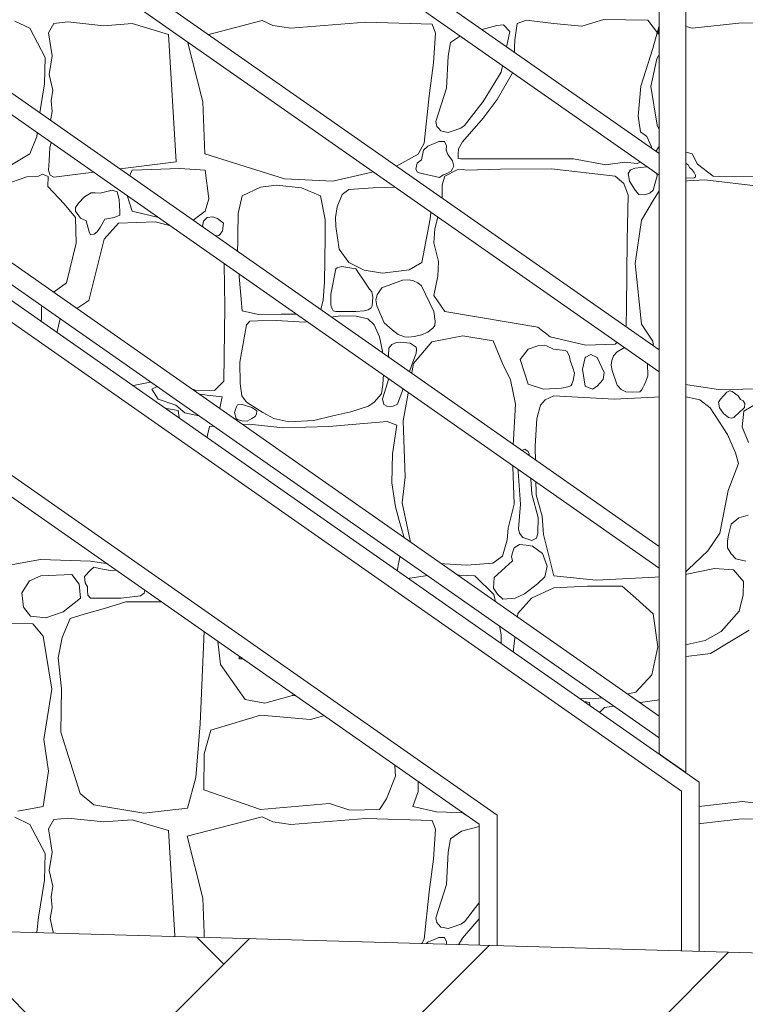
# Model space of a CAD drawing. Header units: millimetres. Extents: x 67877 to 166263, y -957 to 33454.
# Tile 13 of 98: x 74682 to 75494, y 1530 to 2632. Entities that reach past the tile are written whole.
import ezdxf

# ---------------------------------------------------------------- set-up
doc = ezdxf.new("R2010")
doc.units = ezdxf.units.MM
doc.linetypes.add('Wipeout_Contour', pattern=[1000, 0, -1000])
for name, color, linetype, lineweight in [('0_Nr_pióra__102', 9, 'Continuous', 5), ('0_Nr_pióra__11', 7, 'Continuous', 13), ('0_Nr_pióra__2', 8, 'Continuous', 5), ('0_Nr_pióra__93', 7, 'Continuous', 13), ('_elementy3d_Nr_pióra__102', 9, 'Continuous', 5), ('_elementy3d_Nr_pióra__2', 8, 'Continuous', 5)]:
    doc.layers.add(name, color=color, linetype=linetype, lineweight=lineweight)
doc.layers.add('_elementy3d', color=7, linetype='Continuous')

# ---------------------------------------------------------------- blocks, each defined once
blk = doc.blocks.new('*X24', base_point=(739731.4, 4226.7))
at = {"layer": '_elementy3d_Nr_pióra__102', "linetype": 'Continuous'}
for p, q in [((763511.3, -231.1), (763500.9, -235)), ((763541.5, -235), (763511.3, -231.1)), ((763597.9, -230.3), (763573.2, -238)), ((763647, -231.1), (763597.9, -230.3)), ((763659.1, -246.7), (763647, -231.1)), ((762955.3, -240.2), (762938.7, -232.3)), ((762972.4, -272.9), (762955.3, -240.2)), ((762982.3, -234.8), (762976.3, -245.3)), ((762997.9, -233.2), (762982.3, -234.8)), ((763038.3, -237.5), (762997.9, -233.2)), ((763070, -235), (763038.3, -237.5)), ((763110.5, -247.2), (763070, -235)), ((763131.4, -253.4), (763215.3, -231.6)), ((763215.3, -231.6), (763227.4, -237.3)), ((763227.4, -237.3), (763247.4, -240.2)), ((763247.4, -240.2), (763331.4, -233.5)), ((763331.4, -233.5), (763405.5, -235.8)), ((763405.5, -235.8), (763409.4, -245.7)), ((763478.1, -237.3), (763438.4, -248)), ((763485.5, -236.3), (763478.1, -237.3)), ((763492.5, -243.7), (763485.5, -236.3)), ((763500.9, -235), (763498.1, -253.1)), ((763573.2, -238), (763541.5, -235)), ((763652.7, -262.8), (763659.4, -238.7)), ((763659.4, -238.7), (763659.1, -246.7)), ((763683.4, -236.5), (763669, -252.9)), ((763696.8, -240.2), (763683.4, -236.5)), ((763749, -234.5), (763696.8, -240.2)), ((763838.7, -232.3), (763749, -234.5)), ((762976.3, -245.3), (762980.3, -271.3)), ((763119.1, -389.8), (763110.5, -247.2)), ((763149, -322.8), (763131.4, -253.4)), ((763409.4, -245.7), (763407.2, -279.1)), ((763438.4, -248), (763426.1, -256.3)), ((763482.8, -289.3), (763492.5, -243.7)), ((763498.1, -253.1), (763496.6, -288.3)), ((763669, -252.9), (763657.1, -274.4)), ((763426.1, -256.3), (763423.6, -271.4)), ((763639.1, -304.9), (763652.7, -262.8)), ((762971.6, -302.6), (762972.4, -272.9)), ((762980.3, -271.3), (762977, -291.9)), ((763423.6, -271.4), (763421.6, -307.4)), ((763657.1, -274.4), (763650.5, -305.4)), ((763407.2, -279.1), (763402.2, -315.8)), ((762977, -291.9), (762981, -309.4)), ((763462.7, -322.2), (763482.8, -289.3)), ((763496.6, -288.3), (763478.6, -320)), ((762965.2, -344), (762971.6, -302.6)), ((763421.6, -307.4), (763409.6, -344.8)), ((763636.1, -338.8), (763639.1, -304.9)), ((763650.5, -305.4), (763657.4, -348.7)), ((762981, -309.4), (762979.1, -321.5)), ((763402.2, -315.8), (763396.6, -368.8)), ((762979.1, -321.5), (762980.2, -333.4)), ((763151.3, -380.9), (763149, -322.8)), ((763441.7, -349.2), (763462.7, -322.2)), ((763478.6, -320), (763462.7, -340.8)), ((762980.2, -333.4), (762978, -345.8)), ((763462.7, -340.8), (763439.7, -367.5)), ((763638.8, -356.1), (763636.1, -338.8)), ((762963.2, -361.3), (762965.2, -344)), ((762978, -345.8), (762981.3, -361)), ((763409.6, -344.8), (763410.9, -350.1)), ((763410.9, -350.1), (763412.9, -352.2)), ((763412.9, -352.2), (763415.2, -355.2)), ((763428, -355.4), (763437.8, -352)), ((763437.8, -352), (763441.7, -349.2)), ((763657.4, -348.7), (763665.8, -366.1)), ((762955.3, -380.7), (762963.2, -361.3)), ((762981.3, -361), (762977.9, -373.4)), ((763415.2, -355.2), (763418, -355.7)), ((763418, -355.7), (763423.5, -356.8)), ((763423.5, -356.8), (763428, -355.4)), ((763645.8, -361.6), (763638.8, -356.1)), ((763651, -373), (763645.8, -361.6)), ((762977.9, -373.4), (762976.8, -388.5)), ((763396.6, -368.8), (763389.9, -381.2)), ((763400.7, -372.3), (763396, -376.7)), ((763407.8, -369.2), (763400.7, -372.3)), ((763413, -366.9), (763407.8, -369.2)), ((763419.6, -367), (763413, -366.9)), ((763421.7, -371.9), (763419.6, -367)), ((763421.4, -376.7), (763421.7, -371.9)), ((763439.7, -367.5), (763435.2, -375.1)), ((763647, -386.6), (763651, -373)), ((763659, -373.5), (763656.7, -377.2)), ((763665, -371.4), (763659, -373.5)), ((763670.2, -373), (763665, -371.4)), ((763665.8, -366.1), (763681.9, -376.7)), ((763684.8, -388.3), (763670.2, -373)), ((762927.5, -397.8), (762955.3, -380.7)), ((763240.3, -408.9), (763151.3, -380.9)), ((763389.9, -381.2), (763364.3, -395.3)), ((763396, -376.7), (763393.6, -387.5)), ((763423.1, -381.6), (763421.4, -376.7)), ((763428.3, -388.6), (763423.1, -381.6)), ((763434.7, -381.4), (763434.6, -386.2)), ((763435.2, -375.1), (763434.7, -381.4)), ((763656.7, -377.2), (763653.6, -389.6)), ((763681.9, -376.7), (763696.8, -380.7)), ((763696.8, -380.7), (763702.5, -392.3)), ((762976.8, -388.5), (762976.3, -399.2)), ((762982.3, -406.9), (763119.1, -389.8)), ((763364.3, -395.3), (763294.5, -411.5)), ((763388.9, -391.4), (763387.4, -398)), ((763393.6, -387.5), (763388.9, -391.4)), ((763429.8, -394.8), (763428.3, -388.6)), ((763428.6, -397.7), (763429.8, -394.8)), ((763434.6, -386.2), (763437.2, -386.6)), ((763437.2, -386.6), (763564, -386.4)), ((763564, -386.4), (763599.9, -393.3)), ((763599.9, -393.3), (763621.2, -390.3)), ((763621.2, -390.3), (763635.3, -391.8)), ((763632.9, -396.8), (763627.7, -398.8)), ((763645.5, -395.5), (763632.9, -396.8)), ((763635.3, -391.8), (763647, -386.6)), ((763652.9, -396.8), (763645.5, -395.5)), ((763656.5, -400.1), (763652.9, -396.8)), ((763653.6, -389.6), (763653.8, -392.6)), ((763653.8, -392.6), (763655.7, -394.3)), ((763655.7, -394.3), (763661.8, -398)), ((763687.9, -390.6), (763684.8, -388.3)), ((763692.2, -393.3), (763687.9, -390.6)), ((763693.7, -396.1), (763692.2, -393.3)), ((763696.8, -398.7), (763693.7, -396.1)), ((763702.5, -392.3), (763720.1, -405.9)), ((762952.1, -406.7), (762926.1, -415.6)), ((762965.1, -405.8), (762952.1, -406.7)), ((762969.6, -403.5), (762965.1, -405.8)), ((762975.9, -406.2), (762969.6, -403.5)), ((762975.6, -417.3), (762975.9, -406.2)), ((762976.3, -399.2), (762978, -404.8)), ((762978, -404.8), (762982.3, -406.9)), ((763070, -399.2), (763061.4, -418.2)), ((763123.3, -397.2), (763070, -399.2)), ((763151.7, -399.2), (763123.3, -397.2)), ((763155.7, -431.4), (763151.7, -399.2)), ((763387.4, -398), (763389.4, -401.2)), ((763389.4, -401.2), (763390.7, -401.6)), ((763390.7, -401.6), (763393.4, -402.9)), ((763393.4, -402.9), (763396, -403.2)), ((763396, -403.2), (763413.8, -407.2)), ((763413.8, -407.2), (763417.8, -404.3)), ((763419.9, -405.7), (763417, -415.6)), ((763417.8, -404.3), (763421.4, -403.2)), ((763433.5, -398.8), (763419.9, -405.7)), ((763421.4, -403.2), (763426.9, -400.2)), ((763426.9, -400.2), (763428.6, -397.7)), ((763440.4, -398.4), (763433.5, -398.8)), ((763443.6, -399), (763440.4, -398.4)), ((763482, -398), (763443.6, -399)), ((763539.3, -397.8), (763482, -398)), ((763610.6, -405.7), (763539.3, -397.8)), ((763620.1, -414.1), (763610.6, -405.7)), ((763627.7, -398.8), (763625, -402.8)), ((763625, -402.8), (763626.7, -411.3)), ((763652.9, -421.5), (763657.5, -405.6)), ((763657.5, -405.6), (763656.5, -400.1)), ((763661.8, -398), (763665.7, -406)), ((763665.7, -406), (763671.2, -407.2)), ((763671.2, -407.2), (763674.6, -408.5)), ((763679.5, -408.2), (763698.9, -407.7)), ((763699, -401.9), (763696.8, -398.7)), ((763698.9, -407.7), (763700.3, -406.5)), ((763700.3, -404.6), (763699, -401.9)), ((763700.3, -406.5), (763700.3, -404.6)), ((763720.1, -405.9), (763772.1, -406.4)), ((762993.9, -436.9), (762975.6, -417.3)), ((763061.4, -418.2), (763070, -445.2)), ((763213.4, -418.2), (763193, -427.7)), ((763231.6, -416.1), (763213.4, -418.2)), ((763259.4, -418.8), (763231.6, -416.1)), ((763294.5, -411.5), (763240.3, -408.9)), ((763280.8, -427.7), (763259.4, -418.8)), ((763339.5, -418.8), (763312.5, -420.6)), ((763364.7, -418), (763339.5, -418.8)), ((763394, -420.6), (763364.7, -418)), ((763417, -415.6), (763416.7, -432.8)), ((763625.2, -427.1), (763620.1, -414.1)), ((763626.7, -411.3), (763632.9, -421.5)), ((763665.8, -412.6), (763652.9, -433.2)), ((763710.9, -410.1), (763665.8, -412.6)), ((763674.6, -408.5), (763679.5, -408.2)), ((763773.8, -417.3), (763710.9, -410.1)), ((763016.5, -429.1), (763009.8, -435.9)), ((763023.8, -424.6), (763016.5, -429.1)), ((763028.4, -424.5), (763023.8, -424.6)), ((763034.1, -425), (763028.4, -424.5)), ((763047.5, -421.5), (763034.1, -425)), ((763053.1, -423.4), (763047.5, -421.5)), ((763055.3, -431.8), (763053.1, -423.4)), ((763193, -427.7), (763188.7, -447.8)), ((763286, -454.5), (763280.8, -427.7)), ((763305.1, -426.5), (763299.5, -440.1)), ((763312.5, -420.6), (763305.1, -426.5)), ((763402.7, -423.8), (763394, -420.6)), ((763405.8, -433.1), (763402.7, -423.8)), ((763623.9, -477.6), (763625.2, -427.1)), ((763632.9, -421.5), (763636.9, -426.2)), ((763636.9, -426.2), (763643.4, -426.8)), ((763643.4, -426.8), (763649.4, -424.9)), ((763649.4, -424.9), (763652.9, -421.5)), ((763006.3, -452), (762993.9, -436.9)), ((763009.8, -435.9), (763006.3, -441)), ((763056.2, -445.4), (763055.3, -431.8)), ((763151.7, -445.2), (763155.7, -431.4)), ((763299.5, -440.1), (763297.4, -452.1)), ((763403.4, -453.6), (763405.8, -433.1)), ((763416.7, -432.8), (763408.5, -464.9)), ((763652.9, -433.2), (763640.1, -455)), ((763006.3, -441), (763006.3, -445.2)), ((763006.3, -445.2), (763012.2, -452.8)), ((763007.3, -481), (763006.3, -452)), ((763049.7, -452.1), (763055.9, -449.5)), ((763055.9, -449.5), (763056.2, -445.4)), ((763070, -445.2), (763131.9, -459.9)), ((763131.9, -459.9), (763151.7, -445.2)), ((763154, -452.1), (763160, -451.4)), ((763160, -451.4), (763165.5, -453.3)), ((763188.7, -447.8), (763187.8, -496.4)), ((763012.2, -452.8), (763018.2, -455.8)), ((763018.2, -455.8), (763021.9, -468.1)), ((763034.1, -463.2), (763039.1, -453.9)), ((763054.4, -458.4), (763038.5, -476.3)), ((763039.1, -453.9), (763049.7, -452.1)), ((763095.5, -457), (763054.4, -458.4)), ((763135.1, -467.1), (763095.5, -457)), ((763148.6, -462), (763149.6, -456.1)), ((763151.7, -465.7), (763148.6, -462)), ((763149.6, -456.1), (763154, -452.1)), ((763165.5, -453.3), (763172.2, -458.4)), ((763172.2, -458.4), (763171, -467)), ((763285.8, -474.3), (763286, -454.5)), ((763297.4, -452.1), (763297.7, -462.3)), ((763297.7, -462.3), (763301.7, -487.5)), ((763394, -502.6), (763403.4, -453.6)), ((763640.1, -455), (763632.9, -503.8)), ((763021.9, -468.1), (763023.3, -471.4)), ((763023.3, -471.4), (763027.2, -470.9)), ((763027.2, -470.9), (763030.6, -468.2)), ((763030.6, -468.2), (763034.1, -463.2)), ((763161.9, -476.3), (763135.1, -467.1)), ((763157.2, -470.4), (763151.7, -465.7)), ((763163.9, -472.8), (763157.2, -470.4)), ((763166.9, -472.4), (763163.9, -472.8)), ((763168.5, -470.7), (763166.9, -472.4)), ((763171, -467), (763168.5, -470.7)), ((763408.5, -464.9), (763407.5, -480.5)), ((762996.2, -525.3), (763007.3, -481)), ((763038.5, -476.3), (763021.2, -545.1)), ((763169.9, -478.5), (763161.9, -476.3)), ((763172.4, -481.5), (763169.9, -478.5)), ((763172.5, -483.9), (763172.4, -481.5)), ((763172.8, -504.3), (763172.5, -483.9)), ((763285.1, -524.5), (763285.8, -474.3)), ((763407.5, -480.5), (763412.9, -501.5)), ((763623.1, -552.9), (763623.9, -477.6)), ((763301.7, -487.5), (763312.5, -502.6)), ((763173.7, -552.1), (763172.8, -504.3)), ((763187.8, -496.4), (763193, -556.6)), ((763304.7, -507), (763299.5, -508.5)), ((763320.3, -509.7), (763304.7, -507)), ((763312.5, -502.6), (763329.4, -511.2)), ((763379.9, -510.8), (763394, -502.6)), ((763412.9, -501.5), (763412.1, -517.9)), ((763632.9, -503.8), (763639.8, -571.4)), ((763297.7, -509.7), (763292.3, -538.1)), ((763299.5, -508.5), (763297.7, -509.7)), ((763330.9, -525.8), (763320.3, -509.7)), ((763329.4, -511.2), (763349.9, -514.4)), ((763349.9, -514.4), (763379.9, -510.8)), ((763412.1, -517.9), (763407.7, -539.4)), ((762968.7, -545.6), (762996.2, -525.3)), ((763283.6, -544.5), (763285.1, -524.5)), ((763335.5, -532.2), (763330.9, -525.8)), ((763372.3, -522.3), (763349.3, -530.8)), ((763379.9, -522), (763372.3, -522.3)), ((763384.7, -523.2), (763379.9, -522)), ((763389.7, -525.4), (763384.7, -523.2)), ((763393.9, -528.8), (763389.7, -525.4)), ((763407.4, -557.4), (763393.9, -528.8)), ((763292.3, -538.1), (763292.2, -550.3)), ((763338.2, -535.4), (763335.5, -532.2)), ((763339.1, -541.4), (763338.2, -535.4)), ((763344, -538.8), (763342.7, -544.3)), ((763349.3, -530.8), (763344, -538.8)), ((763407.7, -539.4), (763419.9, -557.3)), ((762967.7, -587.5), (762968.7, -545.6)), ((763021.2, -545.1), (762989, -566.7)), ((763280.8, -556.6), (763283.6, -544.5)), ((763292.2, -550.3), (763293.7, -554.5)), ((763337.2, -553.2), (763338.4, -551.2)), ((763338.4, -551.2), (763339.1, -541.4)), ((763342.7, -544.3), (763343.7, -550.9)), ((763343.7, -550.9), (763352, -570.1)), ((763172.3, -635.5), (763173.7, -552.1)), ((763193, -556.6), (763211.3, -560.6)), ((763211.3, -560.6), (763236.7, -560.3)), ((763236.7, -560.3), (763260.9, -560.2)), ((763260.9, -560.2), (763280.8, -556.6)), ((763303.5, -562.2), (763283.2, -565)), ((763293.7, -554.5), (763294.7, -556.8)), ((763294.7, -556.8), (763297.7, -557.4)), ((763297.7, -557.4), (763320.3, -557.4)), ((763320.6, -562.5), (763303.5, -562.2)), ((763320.3, -557.4), (763329.6, -556.6)), ((763329.6, -556.6), (763333.9, -555.5)), ((763333.9, -555.5), (763337.2, -553.2)), ((763409.1, -568.3), (763407.4, -557.4)), ((763419.9, -557.3), (763523.9, -575)), ((763622.7, -573.1), (763623.1, -552.9)), ((762989, -566.7), (762974.9, -629.8)), ((763197.8, -572.3), (763190.5, -614.1)), ((763201.5, -568.1), (763197.8, -572.3)), ((763210.5, -567.8), (763201.5, -568.1)), ((763231.4, -567.5), (763210.5, -567.8)), ((763263.2, -569.4), (763231.4, -567.5)), ((763283.2, -565), (763263.2, -569.4)), ((763333.8, -565.5), (763320.6, -562.5)), ((763340.9, -572.3), (763333.8, -565.5)), ((763346.8, -585.9), (763340.9, -572.3)), ((763352, -570.1), (763360.8, -577.8)), ((763406.7, -575.6), (763408.5, -573)), ((763408.5, -573), (763409.1, -568.3)), ((763616.6, -588.8), (763622.7, -573.1)), ((763639.8, -571.4), (763652.7, -590.5)), ((763360.8, -577.8), (763367.7, -583.2)), ((763367.7, -583.2), (763374.6, -585.7)), ((763386, -585.4), (763393.6, -583.6)), ((763393.6, -583.6), (763400.7, -580.5)), ((763400.7, -580.5), (763406.7, -575.6)), ((763523.9, -575), (763537.6, -585.9)), ((762952.1, -643), (762967.7, -587.5)), ((763350.2, -601.9), (763346.8, -585.9)), ((763360.4, -594.3), (763357.3, -598.6)), ((763365.7, -592.2), (763360.4, -594.3)), ((763370.4, -591.6), (763365.7, -592.2)), ((763381, -592.7), (763370.4, -591.6)), ((763374.6, -585.7), (763378.8, -586)), ((763378.8, -586), (763386, -585.4)), ((763387.8, -597.2), (763381, -592.7)), ((763405.3, -591.2), (763384.7, -615.5)), ((763439.9, -584.8), (763405.3, -591.2)), ((763474.1, -590.2), (763439.9, -584.8)), ((763484.3, -615.5), (763474.1, -590.2)), ((763531.8, -595.2), (763523.8, -595.7)), ((763533.5, -595.9), (763531.8, -595.2)), ((763537.6, -585.9), (763555.4, -590)), ((763555.4, -590), (763577.5, -595)), ((763577.5, -595), (763610.6, -593.9)), ((763610.6, -593.9), (763616.6, -588.8)), ((763625.3, -595.1), (763612.6, -602.6)), ((763634, -593.2), (763625.3, -595.1)), ((763640.2, -594), (763634, -593.2)), ((763642.8, -600.1), (763640.2, -594)), ((763652.7, -590.5), (763655.2, -615.5)), ((763352.1, -617.1), (763350.2, -601.9)), ((763357.3, -598.6), (763356.6, -606.3)), ((763356.6, -606.3), (763358.9, -620.3)), ((763366.9, -661.3), (763387.6, -604.2)), ((763387.6, -604.2), (763388, -600)), ((763388, -600), (763387.8, -597.2)), ((763513.2, -599.4), (763504.1, -611)), ((763523.8, -595.7), (763513.2, -599.4)), ((763541.5, -599.4), (763533.5, -595.9)), ((763554.4, -600.9), (763541.5, -599.4)), ((763556.8, -602.1), (763554.4, -600.9)), ((763559.2, -607.6), (763556.8, -602.1)), ((763583.2, -605.5), (763577.1, -608.8)), ((763590.3, -608.8), (763583.2, -605.5)), ((763612.6, -602.6), (763608.5, -606.9)), ((763644.6, -604.7), (763642.8, -600.1)), ((763646.7, -616), (763644.6, -604.7)), ((763190.5, -614.1), (763190.8, -637.9)), ((763350.5, -639.3), (763352.1, -617.1)), ((763384.7, -615.5), (763373.1, -679.9)), ((763493.4, -634), (763484.3, -615.5)), ((763504.1, -611), (763513.2, -638.7)), ((763560.1, -612.2), (763559.2, -607.6)), ((763563.2, -620.4), (763560.1, -612.2)), ((763577.1, -608.8), (763573.9, -621.9)), ((763598.2, -625.6), (763590.3, -608.8)), ((763606.9, -612.2), (763606.2, -617.5)), ((763608.5, -606.9), (763606.9, -612.2)), ((763647.2, -629.4), (763646.7, -616)), ((763655.2, -615.5), (763666.8, -635.8)), ((763357.8, -627.8), (763356.2, -636.3)), ((763358.9, -620.3), (763357.8, -627.8)), ((763564.8, -626.4), (763563.2, -620.4)), ((763563.5, -634.8), (763564.8, -626.4)), ((763573.9, -621.9), (763577.1, -641)), ((763597, -633.5), (763598.2, -625.6)), ((763606.2, -617.5), (763607.1, -623.4)), ((763607.1, -623.4), (763612.6, -639.7)), ((762974.9, -629.8), (762978.6, -645.9)), ((763005.8, -653.4), (763104.9, -633.5)), ((763104, -638.3), (763091.9, -644.5)), ((763128.7, -647.7), (763104, -638.3)), ((763104.9, -633.5), (763140.6, -645.4)), ((763161.9, -645.9), (763172.3, -635.5)), ((763190.8, -637.9), (763192.8, -651.8)), ((763348.9, -649.7), (763350.5, -639.3)), ((763356.2, -636.3), (763350.1, -655.2)), ((763499.1, -661.3), (763493.4, -634)), ((763513.2, -638.7), (763530.1, -644.4)), ((763561, -640.6), (763562, -638.7)), ((763562, -638.7), (763563.5, -634.8)), ((763590.3, -641), (763597, -633.5)), ((763642.8, -639.7), (763645, -635.9)), ((763645, -635.9), (763647.2, -629.4)), ((763666.8, -635.8), (763726, -644.9)), ((762826, -644.9), (762952.1, -643)), ((762978.6, -645.9), (763005.8, -653.4)), ((763053.1, -653.6), (763062.2, -646.2)), ((763062.2, -646.2), (763078.1, -645.6)), ((763078.1, -645.6), (763082.2, -654.5)), ((763091.9, -644.5), (763099, -655.7)), ((763154, -651.2), (763128.7, -647.7)), ((763140.6, -645.4), (763161.9, -645.9)), ((763340.9, -658.8), (763348.9, -649.7)), ((763530.1, -644.4), (763550.4, -643.2)), ((763550.4, -643.2), (763557.5, -641.9)), ((763557.5, -641.9), (763561, -640.6)), ((763577.1, -641), (763585, -644.3)), ((763585, -644.3), (763590.3, -641)), ((763612.6, -639.7), (763617.2, -644.7)), ((763617.2, -644.7), (763622.4, -647.5)), ((763622.4, -647.5), (763629.9, -647.6)), ((763629.9, -647.6), (763638.1, -647.4)), ((763638.1, -647.4), (763639.8, -645.4)), ((763639.8, -645.4), (763641.5, -643)), ((763641.5, -643), (763642.8, -639.7)), ((763726, -644.9), (763852.1, -643)), ((763735.3, -647.6), (763731.9, -651.9)), ((763738.4, -646.3), (763735.3, -647.6)), ((763741.6, -646.9), (763738.4, -646.3)), ((763748, -651.9), (763741.6, -646.9)), ((763041.5, -657.3), (762932.3, -651.9)), ((763076.4, -660.5), (763041.5, -657.3)), ((763054.5, -656.8), (763053.1, -653.6)), ((763072.5, -658.3), (763054.5, -656.8)), ((763082.2, -654.5), (763072.5, -658.3)), ((763121.2, -668.4), (763076.4, -660.5)), ((763099, -655.7), (763118.7, -662.1)), ((763170.5, -653), (763154, -651.2)), ((763166.7, -671), (763170.5, -653)), ((763192, -661.2), (763187.9, -661.8)), ((763203.7, -664.9), (763192, -661.2)), ((763192.8, -651.8), (763197.8, -658.8)), ((763197.8, -658.8), (763216.1, -670.3)), ((763334.3, -663.5), (763340.9, -658.8)), ((763350.1, -655.2), (763351.5, -661.5)), ((763361.9, -663.5), (763366.9, -661.3)), ((763495.4, -720.5), (763499.1, -661.3)), ((763532.1, -656.3), (763526.9, -662.3)), ((763542, -651.9), (763532.1, -656.3)), ((763609.3, -655.6), (763542, -651.9)), ((763684.8, -651.9), (763609.3, -655.6)), ((763705.4, -656.3), (763684.8, -651.9)), ((763716.8, -665.3), (763705.4, -656.3)), ((763728.3, -655.5), (763726.2, -658.8)), ((763726.2, -658.8), (763727.4, -665.1)), ((763731.9, -651.9), (763728.3, -655.5)), ((763750.8, -655.8), (763748, -651.9)), ((763753.7, -657.3), (763750.8, -655.8)), ((763755.6, -660.5), (763753.7, -657.3)), ((763771.1, -659.1), (763754.5, -669)), ((763755.1, -664.8), (763755.6, -660.5)), ((763118.7, -662.1), (763129, -671)), ((763130.1, -726.7), (763121.2, -668.4)), ((763129, -671), (763154.9, -676.3)), ((763154.9, -676.3), (763166.7, -671)), ((763186.2, -664.9), (763184.6, -670.4)), ((763184.6, -670.4), (763186.2, -677)), ((763187.9, -661.8), (763186.2, -664.9)), ((763209.3, -668.5), (763203.7, -664.9)), ((763207.4, -674.9), (763209, -672.2)), ((763209, -672.2), (763209.3, -668.5)), ((763216.1, -670.3), (763228.4, -677)), ((763294.3, -674.3), (763314.8, -669.8)), ((763314.8, -669.8), (763334.3, -663.5)), ((763351.5, -661.5), (763355.7, -663.8)), ((763355.7, -663.8), (763361.9, -663.5)), ((763526.9, -662.3), (763522.7, -677.1)), ((763736.4, -695.2), (763716.8, -665.3)), ((763727.4, -665.1), (763731.9, -671.7)), ((763731.9, -671.7), (763737.5, -676.1)), ((763745.4, -673.9), (763748, -671.7)), ((763748, -671.7), (763755.1, -664.8)), ((763754.5, -669), (763752.7, -686.6)), ((763186.2, -677), (763188.7, -678.8)), ((763188.7, -678.8), (763192.7, -679.7)), ((763192.7, -679.7), (763198.6, -680)), ((763198.6, -680), (763203.7, -677)), ((763203.7, -677), (763207.4, -674.9)), ((763228.4, -677), (763245.4, -681)), ((763245.4, -681), (763273.3, -679.4)), ((763273.3, -679.4), (763294.3, -674.3)), ((763355.3, -680.4), (763290.1, -686)), ((763366.2, -684.5), (763355.3, -680.4)), ((763373.1, -679.9), (763375.5, -743)), ((763522.7, -677.1), (763520.9, -708.3)), ((763737.5, -676.1), (763740.4, -676.9)), ((763740.4, -676.9), (763743.3, -676.1)), ((763743.3, -676.1), (763745.4, -673.9)), ((763156.5, -686.3), (763144.8, -736)), ((763201.3, -683.5), (763156.5, -686.3)), ((763238.6, -687.7), (763201.3, -683.5)), ((763290.1, -686), (763238.6, -687.7)), ((763361.2, -716.6), (763366.2, -684.5)), ((763752.7, -686.6), (763759.8, -704.1)), ((763745.1, -715.5), (763736.4, -695.2)), ((763360.7, -749.1), (763361.2, -716.6)), ((763503.6, -716.6), (763501.8, -736.7)), ((763505.5, -713), (763503.6, -716.6)), ((763509.4, -711.6), (763505.5, -713)), ((763513.2, -714.1), (763509.4, -711.6)), ((763514.2, -716.6), (763513.2, -714.1)), ((763517.4, -761.9), (763514.2, -716.6)), ((763520.9, -708.3), (763522.2, -762.6)), ((763748.5, -727.4), (763745.1, -715.5)), ((763125.4, -848.3), (763130.1, -726.7)), ((763497.4, -773), (763495.4, -720.5)), ((763737.1, -757.9), (763748.5, -727.4)), ((763144.8, -736), (763140.9, -817.4)), ((763501.8, -736.7), (763504.5, -773.2)), ((763364.5, -776.2), (763360.7, -749.1)), ((763375.5, -743), (763372.1, -771.5)), ((763727.7, -805.4), (763737.1, -757.9)), ((763372.1, -771.5), (763384.7, -831.4)), ((763524.2, -788), (763517.4, -761.9)), ((763522.2, -762.6), (763528.8, -786.4)), ((763368.7, -791.4), (763364.5, -776.2)), ((763490.7, -800), (763497.4, -773)), ((763504.5, -773.2), (763502.3, -800.8)), ((763374, -809.4), (763368.7, -791.4)), ((763524, -805.4), (763524.2, -788)), ((763528.8, -786.4), (763530.1, -806.9)), ((763749, -788.4), (763740.2, -795.6)), ((763759.2, -785.5), (763749, -788.4)), ((763489.5, -812.9), (763490.7, -800)), ((763502.3, -800.8), (763503.6, -805.4)), ((763740.2, -795.6), (763737.4, -807.3)), ((763366.2, -849.8), (763374, -809.4)), ((763484.3, -831.4), (763489.5, -812.9)), ((763503.6, -805.4), (763507.3, -810.6)), ((763507.3, -810.6), (763517.2, -813.7)), ((763517.2, -813.7), (763522.3, -811)), ((763522.3, -811), (763524, -805.4)), ((763530.1, -806.9), (763542, -853.2)), ((763714.4, -825.5), (763727.7, -805.4)), ((763736.3, -814.5), (763736.2, -822)), ((763737.4, -807.3), (763736.3, -814.5)), ((763140.9, -817.4), (763146.9, -866.4)), ((763497.6, -822.1), (763495.7, -827.5)), ((763503.6, -818.2), (763497.6, -822.1)), ((763511, -819.1), (763503.6, -818.2)), ((763518, -820.2), (763511, -819.1)), ((763529, -828.5), (763518, -820.2)), ((763684.8, -853.2), (763714.4, -825.5)), ((763736.2, -822), (763740.2, -828.7)), ((762910.7, -845.3), (762967.2, -834.9)), ((762967.2, -834.9), (763023.4, -836.9)), ((763023.4, -836.9), (763085.6, -846.3)), ((763384.7, -831.4), (763407, -839.1)), ((763473.4, -839.1), (763484.3, -831.4)), ((763495.7, -836.7), (763475, -855.1)), ((763495.7, -827.5), (763494.4, -831.7)), ((763494.4, -831.7), (763495.7, -836.7)), ((763534.4, -842.5), (763529, -828.5)), ((763740.2, -828.7), (763745.5, -834.3)), ((763745.5, -834.3), (763756.6, -837.1)), ((763023.4, -847), (763016.5, -854.2)), ((763026.9, -843.7), (763023.4, -847)), ((763034.8, -845.5), (763026.9, -843.7)), ((763045.5, -847.3), (763034.8, -845.5)), ((763057.6, -847), (763045.5, -847.3)), ((763071.3, -850.7), (763057.6, -847)), ((763085.6, -846.3), (763125.4, -848.3)), ((763120.8, -853.9), (763133.8, -848.5)), ((763133.8, -848.5), (763148.3, -855.7)), ((763407, -839.1), (763444.6, -841.4)), ((763444.6, -841.4), (763473.4, -839.1)), ((763531.6, -854.6), (763534.4, -842.5)), ((763721.8, -845.1), (763688.8, -852)), ((763742.8, -846.8), (763721.8, -845.1)), ((763754, -859.7), (763742.8, -846.8)), ((762954.8, -858.9), (762946.5, -872.3)), ((762967.7, -853.5), (762954.8, -858.9)), ((763002.3, -852), (762967.7, -853.5)), ((763010.5, -862.7), (763002.3, -852)), ((763016.5, -854.2), (763017.1, -861.3)), ((763077.2, -853.9), (763071.3, -850.7)), ((763082.8, -856.7), (763077.2, -853.9)), ((763084.9, -859), (763082.8, -856.7)), ((763084.9, -864.1), (763084.9, -859)), ((763091.9, -867.3), (763096.6, -857.6)), ((763096.6, -857.6), (763120.8, -853.9)), ((763148.3, -855.7), (763153, -870.6)), ((763340.5, -860.1), (763358.7, -855.8)), ((763358.7, -855.8), (763366.2, -849.8)), ((763361.6, -880.7), (763380.5, -856)), ((763380.5, -856), (763410.5, -851.3)), ((763410.5, -851.3), (763453.6, -853.2)), ((763453.6, -853.2), (763474.5, -874.3)), ((763475, -855.1), (763474.4, -867.3)), ((763523.6, -862.3), (763531.6, -854.6)), ((763542, -853.2), (763589.3, -858.2)), ((763589.3, -858.2), (763684.8, -853.2)), ((763688.8, -852), (763668.3, -860.2)), ((763753.7, -874.5), (763754, -859.7)), ((763011.9, -878.2), (763010.5, -862.7)), ((763017.1, -861.3), (763019.9, -865.5)), ((763019.9, -865.5), (763019.8, -869.8)), ((763019.8, -869.8), (763020.4, -874.9)), ((763083.3, -872.9), (763084.4, -868.1)), ((763084.4, -868.1), (763084.9, -864.1)), ((763102.4, -871.6), (763091.9, -867.3)), ((763153, -870.6), (763141.8, -878.1)), ((763146.9, -866.4), (763235.6, -862)), ((763225.4, -870.3), (763196.3, -871.9)), ((763247.2, -876.2), (763225.4, -870.3)), ((763235.6, -862), (763277.7, -865.1)), ((763254.6, -868.5), (763254, -872.4)), ((763256.4, -866.5), (763254.6, -868.5)), ((763260, -866.1), (763256.4, -866.5)), ((763262.5, -866.6), (763260, -866.1)), ((763264.5, -867.5), (763262.5, -866.6)), ((763265.6, -868.7), (763264.5, -867.5)), ((763272, -869.3), (763265.6, -868.7)), ((763291.9, -869.2), (763272, -869.3)), ((763277.7, -865.1), (763315.5, -865.1)), ((763304.7, -870.4), (763291.9, -869.2)), ((763309.7, -871.2), (763304.7, -870.4)), ((763315.5, -865.1), (763340.5, -860.1)), ((763319.4, -869.2), (763319.1, -872.9)), ((763321.2, -867.4), (763319.4, -869.2)), ((763323.4, -867.6), (763321.2, -867.4)), ((763331.4, -867.1), (763323.4, -867.6)), ((763342.6, -866.5), (763331.4, -867.1)), ((763349.9, -867.2), (763342.6, -866.5)), ((763355.3, -869.2), (763349.9, -867.2)), ((763357.8, -869.5), (763355.3, -869.2)), ((763359, -872.2), (763357.8, -869.5)), ((763474.4, -867.3), (763478.7, -873.9)), ((763508.9, -873.6), (763523.6, -862.3)), ((763542, -866.9), (763516.7, -878.5)), ((763579.6, -864.9), (763542, -866.9)), ((763618.3, -865.1), (763579.6, -864.9)), ((763633.6, -878.5), (763618.3, -865.1)), ((763668.3, -860.2), (763664.6, -878.1)), ((762946.5, -872.3), (762948.1, -888.4)), ((762992.7, -893.6), (763011.9, -878.2)), ((763020.4, -874.9), (763023.4, -878.3)), ((763023.4, -878.3), (763057.6, -878.3)), ((763057.6, -878.3), (763079.3, -875.6)), ((763079.3, -875.6), (763083.3, -872.9)), ((763117.6, -881), (763102.4, -871.6)), ((763141.8, -878.1), (763117.6, -881)), ((763196.3, -871.9), (763163, -903.6)), ((763264.4, -885), (763247.2, -876.2)), ((763254, -872.4), (763255.6, -876.2)), ((763255.6, -876.2), (763266.4, -880.7)), ((763266.4, -880.7), (763281.4, -885.6)), ((763314.3, -873.4), (763309.7, -871.2)), ((763316.1, -875), (763314.3, -873.4)), ((763317.2, -877.2), (763316.1, -875)), ((763316.7, -882.4), (763317, -879.8)), ((763317, -879.8), (763317.2, -877.2)), ((763319.1, -872.9), (763320.3, -879)), ((763320.3, -879), (763319.6, -888)), ((763357, -891.1), (763358.6, -881.2)), ((763357.8, -898.5), (763361.6, -880.7)), ((763358.6, -881.2), (763359, -872.2)), ((763474.5, -874.3), (763480.9, -901.7)), ((763478.7, -873.9), (763484.6, -879.6)), ((763484.6, -879.6), (763498.4, -878.5)), ((763498.4, -878.5), (763508.9, -873.6)), ((763516.7, -878.5), (763501.6, -895.6)), ((763652.9, -895.8), (763633.6, -878.5)), ((763664.6, -878.1), (763666.6, -893.1)), ((763749.4, -892.9), (763753.7, -874.5)), ((762948.1, -888.4), (762956, -898.6)), ((763040, -889.4), (763016, -896.3)), ((763062.8, -882.5), (763040, -889.4)), ((763085.8, -882.5), (763062.8, -882.5)), ((763108.8, -882.5), (763085.8, -882.5)), ((763151.4, -889.5), (763108.8, -882.5)), ((763145.8, -1019.1), (763151.4, -889.5)), ((763284.4, -891.9), (763264.4, -885)), ((763281.4, -885.6), (763290.5, -888)), ((763295.4, -895.2), (763284.4, -891.9)), ((763290.5, -888), (763296.2, -889)), ((763296.2, -889), (763300.8, -890.5)), ((763300.8, -890.5), (763308.3, -891.2)), ((763308.3, -891.2), (763311.7, -890.9)), ((763311.7, -890.9), (763314.3, -889.6)), ((763314.3, -889.6), (763315.5, -888)), ((763316.8, -891.4), (763315.2, -895.4)), ((763315.5, -888), (763316.1, -885.8)), ((763316.1, -885.8), (763316.7, -882.4)), ((763319.6, -888), (763316.8, -891.4)), ((763354.6, -896.1), (763357, -891.1)), ((763729, -915.7), (763749.4, -892.9)), ((762956, -898.6), (762973.1, -900.3)), ((762973.1, -900.3), (762992.7, -893.6)), ((763000.6, -901), (762991.5, -922.5)), ((763016, -896.3), (763000.6, -901)), ((763163, -903.6), (763168.9, -952.7)), ((763307.2, -898.4), (763295.4, -895.2)), ((763312.3, -899.4), (763307.2, -898.4)), ((763316.3, -902.6), (763312.3, -899.4)), ((763315.2, -895.4), (763316, -899.6)), ((763316, -899.6), (763319.4, -902.6)), ((763319.4, -921), (763316.3, -902.6)), ((763319.4, -902.6), (763323.8, -903.9)), ((763323.8, -903.9), (763330.8, -904.6)), ((763340.1, -904.5), (763346.2, -902.6)), ((763346.2, -902.6), (763354.6, -896.1)), ((763350.1, -920), (763353.7, -901.7)), ((763353.7, -901.7), (763354.8, -898.8)), ((763354.8, -898.8), (763357.8, -898.5)), ((763480.9, -901.7), (763480.4, -905.4)), ((763501.6, -895.6), (763495.7, -944.9)), ((763658.1, -932.7), (763652.9, -895.8)), ((763666.6, -893.1), (763678.9, -905.3)), ((762958.8, -907.2), (762927.8, -906.7)), ((762970.1, -921), (762958.8, -907.2)), ((763330.8, -904.6), (763340.1, -904.5)), ((763480.4, -905.4), (763482.8, -919.5)), ((763678.9, -905.3), (763672.7, -919.9)), ((763760.4, -914.2), (763717.1, -940.4)), ((762979.8, -980.1), (762970.1, -921)), ((762991.5, -922.5), (762987, -945.1)), ((763323.4, -943.1), (763319.4, -921)), ((763345.6, -942), (763350.1, -920)), ((763482.8, -919.5), (763483, -934.4)), ((763672.7, -919.9), (763673, -930.3)), ((763680.9, -932.5), (763711.1, -925.8)), ((763711.1, -925.8), (763729, -915.7)), ((763483, -934.4), (763478.4, -965.3)), ((763651.4, -964.2), (763658.1, -932.7)), ((763673, -930.3), (763680.9, -932.5)), ((762987, -945.1), (762990.9, -979.9)), ((763323.4, -972), (763323.4, -943.1)), ((763344.8, -970.8), (763345.6, -942)), ((763495.7, -944.9), (763500.9, -971.4)), ((763680.9, -944.6), (763669.3, -956.5)), ((763717.1, -940.4), (763680.9, -944.6)), ((763168.9, -952.7), (763196.3, -991.9)), ((763669.3, -956.5), (763671, -975.8)), ((763478.4, -965.3), (763471.3, -994.2)), ((763633.6, -983.5), (763651.4, -964.2)), ((762971.1, -1036.5), (762979.8, -980.1)), ((762990.9, -979.9), (762990, -1028.3)), ((763321.3, -983.6), (763323.4, -972)), ((763346.5, -982.5), (763344.8, -970.8)), ((763482.3, -979.6), (763480, -983.7)), ((763486.2, -976), (763482.3, -979.6)), ((763492.9, -974.5), (763486.2, -976)), ((763499.5, -976), (763492.9, -974.5)), ((763500.9, -979.6), (763499.5, -976)), ((763500.9, -971.4), (763516.7, -983.5)), ((763502.4, -983.4), (763500.9, -979.6)), ((763671, -975.8), (763665.3, -991.4)), ((763196.3, -991.9), (763218.5, -996.1)), ((763218.5, -996.1), (763249.4, -987.3)), ((763249.4, -987.3), (763281.3, -990.9)), ((763281.3, -990.9), (763289.3, -992.3)), ((763314.3, -993.3), (763316.3, -991.9)), ((763316.3, -991.9), (763318.8, -989.9)), ((763318.8, -989.9), (763321.3, -983.6)), ((763348.8, -988.9), (763346.5, -982.5)), ((763351.3, -990.9), (763348.8, -988.9)), ((763353.3, -992.3), (763351.3, -990.9)), ((763358.4, -991.9), (763353.3, -992.3)), ((763378.3, -992.1), (763358.4, -991.9)), ((763386.3, -990.8), (763378.3, -992.1)), ((763418.3, -988.2), (763386.3, -990.8)), ((763471.3, -994.2), (763418.3, -988.2)), ((763480, -983.7), (763479.5, -990)), ((763479.5, -990), (763480.4, -994.9)), ((763501.8, -993.8), (763502.6, -988.7)), ((763502.6, -988.7), (763502.4, -983.4)), ((763516.7, -983.5), (763543.7, -990)), ((763543.7, -990), (763585.6, -991.2)), ((763585.6, -991.2), (763615, -987.7)), ((763665.3, -991.4), (763598.4, -1000.6)), ((763615, -987.7), (763633.6, -983.5)), ((763289.3, -992.3), (763309.2, -992.7)), ((763309.2, -992.7), (763314.3, -993.3)), ((763384, -1005.1), (763421.4, -999.1)), ((763421.4, -999.1), (763474.9, -1009.5)), ((763474.9, -1009.5), (763514.2, -1001.4)), ((763480.4, -994.9), (763482.3, -997.1)), ((763482.3, -997.1), (763487.6, -999)), ((763487.6, -999), (763493.9, -999)), ((763493.9, -999), (763497.9, -998.6)), ((763497.9, -998.6), (763500.9, -997.1)), ((763500.9, -997.1), (763501.8, -993.8)), ((763514.2, -1001.4), (763544.7, -1005.1)), ((763563.8, -994.9), (763561.5, -998.4)), ((763561.5, -998.4), (763561.8, -1005)), ((763569.2, -995.3), (763563.8, -994.9)), ((763574.2, -994.3), (763569.2, -995.3)), ((763578.4, -994.4), (763574.2, -994.3)), ((763576.6, -1014), (763582.4, -1001.1)), ((763579.7, -994.9), (763578.4, -994.4)), ((763598.4, -1000.6), (763579.6, -1018.9)), ((763581.7, -995.2), (763579.7, -994.9)), ((763582.3, -997.7), (763581.7, -995.2)), ((763582.4, -1001.1), (763582.3, -997.7)), ((763213.5, -1009.5), (763158, -1026.1)), ((763269.5, -1014.2), (763213.5, -1009.5)), ((763299, -1006.1), (763269.5, -1014.2)), ((763346.6, -1009.5), (763299, -1006.1)), ((763361.4, -1024.4), (763346.6, -1009.5)), ((763374.8, -1037.8), (763384, -1005.1)), ((763544.7, -1005.1), (763559.3, -1011.8)), ((763559.3, -1011.8), (763565.8, -1030.8)), ((763561.8, -1005), (763562.3, -1010.3)), ((763562.3, -1010.3), (763563.8, -1014)), ((763563.8, -1014), (763566.5, -1015.9)), ((763574.4, -1016.2), (763576.6, -1014)), ((763141.1, -1079.3), (763145.8, -1019.1)), ((763364.6, -1077.6), (763361.4, -1024.4)), ((763566.5, -1015.9), (763570.6, -1016.7)), ((763570.6, -1016.7), (763574.4, -1016.2)), ((763579.6, -1018.9), (763581.9, -1071.9)), ((762990, -1028.3), (763011.5, -1097)), ((763158, -1026.1), (763150.5, -1052.6)), ((763565.8, -1030.8), (763562.5, -1072.4)), ((762976.3, -1071.9), (762971.1, -1036.5)), ((763384.7, -1061.8), (763374.8, -1037.8)), ((763150.5, -1052.6), (763150, -1092.9)), ((763389.9, -1079.4), (763384.7, -1061.8)), ((762970.1, -1111.8), (762976.3, -1071.9)), ((763131.7, -1113.4), (763141.1, -1079.3)), ((763354.5, -1103.1), (763364.6, -1077.6)), ((763390.1, -1094.7), (763389.9, -1079.4)), ((763562.5, -1072.4), (763544.7, -1111.8)), ((763581.9, -1071.9), (763571.9, -1100.2)), ((763011.5, -1097), (763026.9, -1109.8)), ((763150, -1092.9), (763213.5, -1115)), ((763384, -1111.8), (763390.1, -1094.7)), ((763571.9, -1100.2), (763579.6, -1111.8)), ((762941.9, -1116.8), (762970.1, -1111.8)), ((763026.9, -1109.8), (763082.8, -1119.2)), ((763082.8, -1119.2), (763131.7, -1113.4)), ((763213.5, -1115), (763290.6, -1108.3)), ((763290.6, -1108.3), (763313.6, -1115.8)), ((763346.6, -1115), (763354.5, -1103.1)), ((763410.5, -1117.5), (763384, -1111.8)), ((763544.7, -1111.8), (763514.7, -1121.7)), ((763579.6, -1111.8), (763624, -1108.6)), ((763624, -1108.6), (763675, -1115)), ((763675, -1115), (763753.2, -1106.1)), ((763753.2, -1106.1), (763841.9, -1116.8)), ((762955.3, -1131.6), (762938.7, -1123.7)), ((763131.4, -1144.8), (763215.3, -1123)), ((763215.3, -1123), (763227.4, -1128.7)), ((763313.6, -1115.8), (763346.6, -1115)), ((763454.8, -1119.2), (763410.5, -1117.5)), ((763514.7, -1121.7), (763454.8, -1119.2)), ((763511.3, -1122.5), (763500.9, -1126.4)), ((763541.5, -1126.4), (763511.3, -1122.5)), ((763597.9, -1121.7), (763573.2, -1129.4)), ((763647, -1122.5), (763597.9, -1121.7)), ((763659.1, -1138.1), (763647, -1122.5)), ((763838.7, -1123.7), (763749, -1125.9)), ((762972.4, -1164.3), (762955.3, -1131.6)), ((762982.3, -1126.2), (762976.3, -1136.7)), ((762997.9, -1124.6), (762982.3, -1126.2)), ((763038.3, -1128.9), (762997.9, -1124.6)), ((763070, -1126.4), (763038.3, -1128.9)), ((763110.5, -1138.6), (763070, -1126.4)), ((763227.4, -1128.7), (763247.4, -1131.6)), ((763247.4, -1131.6), (763331.4, -1124.9)), ((763331.4, -1124.9), (763405.5, -1127.2)), ((763405.5, -1127.2), (763409.4, -1137.1)), ((763478.1, -1128.7), (763438.4, -1139.4)), ((763485.5, -1127.7), (763478.1, -1128.7)), ((763482.8, -1180.7), (763492.5, -1135.1)), ((763492.5, -1135.1), (763485.5, -1127.7)), ((763500.9, -1126.4), (763498.1, -1144.5)), ((763573.2, -1129.4), (763541.5, -1126.4)), ((763652.7, -1154.2), (763659.4, -1130.1)), ((763659.4, -1130.1), (763659.1, -1138.1)), ((763683.4, -1127.9), (763669, -1144.3)), ((763696.8, -1131.6), (763683.4, -1127.9)), ((763749, -1125.9), (763696.8, -1131.6)), ((762976.3, -1136.7), (762980.3, -1162.7)), ((763119.1, -1281.1), (763110.5, -1138.6)), ((763149, -1214.2), (763131.4, -1144.8)), ((763409.4, -1137.1), (763407.2, -1170.5)), ((763438.4, -1139.4), (763426.1, -1147.7)), ((763498.1, -1144.5), (763496.6, -1179.7)), ((763669, -1144.3), (763657.1, -1165.8)), ((763426.1, -1147.7), (763423.6, -1162.8)), ((763639.1, -1196.3), (763652.7, -1154.2)), ((762971.6, -1194), (762972.4, -1164.3)), ((762980.3, -1162.7), (762977, -1183.2)), ((763423.6, -1162.8), (763421.6, -1198.8)), ((763657.1, -1165.8), (763650.5, -1196.8)), ((763407.2, -1170.5), (763402.2, -1207.2)), ((762977, -1183.2), (762981, -1200.8)), ((763462.7, -1213.6), (763482.8, -1180.7)), ((763496.6, -1179.7), (763478.6, -1211.4)), ((762965.2, -1235.4), (762971.6, -1194)), ((762981, -1200.8), (762979.1, -1212.9)), ((763421.6, -1198.8), (763409.6, -1236.2)), ((763636.1, -1230.2), (763639.1, -1196.3)), ((763650.5, -1196.8), (763657.4, -1240.1)), ((763402.2, -1207.2), (763396.6, -1260.2)), ((763478.6, -1211.4), (763462.7, -1232.2)), ((762979.1, -1212.9), (762980.2, -1224.8)), ((763151.3, -1272.3), (763149, -1214.2)), ((763441.7, -1240.6), (763462.7, -1213.6)), ((762980.2, -1224.8), (762978, -1237.2)), ((763462.7, -1232.2), (763439.7, -1258.9)), ((763638.8, -1247.5), (763636.1, -1230.2)), ((762963.2, -1252.7), (762965.2, -1235.4)), ((762978, -1237.2), (762981.3, -1252.4)), ((763409.6, -1236.2), (763410.9, -1241.5)), ((763410.9, -1241.5), (763412.9, -1243.6)), ((763412.9, -1243.6), (763415.2, -1246.6)), ((763428, -1246.8), (763437.8, -1243.4)), ((763437.8, -1243.4), (763441.7, -1240.6)), ((763657.4, -1240.1), (763665.8, -1257.5)), ((762955.3, -1272.1), (762963.2, -1252.7)), ((762981.3, -1252.4), (762977.9, -1264.8)), ((763415.2, -1246.6), (763418, -1247.1)), ((763418, -1247.1), (763423.5, -1248.2)), ((763423.5, -1248.2), (763428, -1246.8)), ((763645.8, -1253), (763638.8, -1247.5)), ((763651, -1264.4), (763645.8, -1253)), ((762977.9, -1264.8), (762976.9, -1279.4)), ((763396.6, -1260.2), (763389.9, -1272.6)), ((763400.7, -1263.7), (763396, -1268.1)), ((763407.8, -1260.6), (763400.7, -1263.7)), ((763413, -1258.3), (763407.8, -1260.6)), ((763419.6, -1258.4), (763413, -1258.3)), ((763421.7, -1263.3), (763419.6, -1258.4)), ((763421.4, -1268.1), (763421.7, -1263.3)), ((763435.2, -1266.5), (763434.7, -1272.8)), ((763439.7, -1258.9), (763435.2, -1266.5)), ((763647, -1278), (763651, -1264.4)), ((763659, -1264.9), (763656.7, -1268.6)), ((763665, -1262.8), (763659, -1264.9)), ((763670.2, -1264.3), (763665, -1262.8)), ((763665.8, -1257.5), (763681.9, -1268.1)), ((763684.8, -1279.7), (763670.2, -1264.3)), ((762944, -1279), (762955.3, -1272.1)), ((763181.7, -1281.8), (763151.3, -1272.3)), ((763389.9, -1272.6), (763369.1, -1284.1)), ((763396, -1268.1), (763393.6, -1278.9)), ((763423.1, -1273), (763421.4, -1268.1)), ((763428.3, -1280), (763423.1, -1273)), ((763434.7, -1272.8), (763434.6, -1277.6)), ((763434.6, -1277.6), (763437.2, -1278)), ((763437.2, -1278), (763564, -1277.8)), ((763564, -1277.8), (763599.9, -1284.7)), ((763635.3, -1283.2), (763647, -1278)), ((763656.7, -1268.6), (763653.6, -1281)), ((763681.9, -1268.1), (763696.8, -1272.1)), ((763696.8, -1272.1), (763702.5, -1283.7)), ((763388.9, -1282.8), (763388.5, -1284.3)), ((763393.6, -1278.9), (763388.9, -1282.8)), ((763429.5, -1284.8), (763428.3, -1280)), ((763599.9, -1284.7), (763621.2, -1281.7)), ((763621.2, -1281.7), (763635.3, -1283.2)), ((763645.5, -1286.9), (763641.2, -1287.3)), ((763648.5, -1287.4), (763645.5, -1286.9)), ((763653.6, -1281), (763653.8, -1284)), ((763653.8, -1284), (763655.7, -1285.7)), ((763655.7, -1285.7), (763658.6, -1287.5)), ((763687.9, -1282), (763684.8, -1279.7)), ((763692.2, -1284.7), (763687.9, -1282)), ((763693.7, -1287.5), (763692.2, -1284.7)), ((763694.2, -1287.9), (763693.7, -1287.5)), ((763702.5, -1283.7), (763708.1, -1288.1))]:
    blk.add_line(p, q, dxfattribs=at)
for p in [(763421.4, -376.7), (763647, -386.6), (763169.9, -478.5), (763577.1, -608.8), (763590.3, -641), (763748, -671.7), (763235.6, -862), (763249.4, -987.3), (763316.3, -991.9), (763316.3, -991.9), (763351.3, -990.9), (763351.3, -990.9), (763418.3, -988.2), (763421.4, -1268.1), (763647, -1278)]:
    blk.add_point(p, dxfattribs=at)
blk = doc.blocks.new('Wypełnienie_1_4', base_point=(739731.4, 4226.7))
at = {"linetype": 'Wipeout_Contour', "ltscale": 9150146.435801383}
blk.add_wipeout([(758167.3, -352), (758167.3, -1152), (758988.1, -1166.2), (762468.4, -1273.4), (765892.2, -1314), (765892.2, 1498), (764522.2, 1498), (764522.2, 898), (763422.3, 898), (763422.3, 208.1), (762337.2, 208.1), (762337.2, -352)], dxfattribs=at).dxf.layer = '_elementy3d'
at = {"layer": '_elementy3d_Nr_pióra__2', "linetype": 'Continuous', "flags": 128}
blk.add_lwpolyline([(758167.3, -352), (758167.3, -1152), (758988.1, -1166.2), (762468.4, -1273.4), (765892.2, -1314), (765892.2, 1498), (764522.2, 1498), (764522.2, 898), (763422.3, 898), (763422.3, 208.1), (762337.2, 208.1), (762337.2, -352)], close=True, dxfattribs=at)
at = {"layer": '_elementy3d_Nr_pióra__102', "linetype": 'Continuous'}
blk.add_blockref('*X24', (739731.4, 4226.7), dxfattribs=at)

msp = doc.modelspace()

# ---------------------------------------------------------------- block references
at = {"layer": '_elementy3d_Nr_pióra__102', "linetype": 'Continuous'}
msp.add_blockref('Wypełnienie_1_4', (51469.328, 7089.581), dxfattribs=at)

# ---------------------------------------------------------------- next in the draw order: wipeouts: each hides what was drawn before it
at = {"linetype": 'Wipeout_Contour', "ltscale": 6858622.06630633}
msp.add_wipeout([(74075.149, 2540.361), (75433.748, 1589.342), (75442.628, 1589.091), (75442.628, 1754.506), (74075.149, 2711.741), (73192.628, 3328.875), (71703.133, 3328.875), (71703.133, 3158.475), (73192.628, 3158.475)], dxfattribs=at)

# ---------------------------------------------------------------- next in the draw order: wipeouts: each hides what was drawn before it
at = {"linetype": 'Wipeout_Contour', "ltscale": 2289575.540359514}
msp.add_wipeout([(74927.628, 1916.469), (74931.897, 1916.469), (74927.628, 1919.457)], dxfattribs=at)
at = {"linetype": 'Wipeout_Contour', "ltscale": 2290326.250231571}
msp.add_wipeout([(75177.628, 1741.469), (75181.897, 1741.469), (75177.628, 1744.457)], dxfattribs=at)

# ---------------------------------------------------------------- next in the draw order: wipeouts: each hides what was drawn before it
at = {"linetype": 'Wipeout_Contour', "ltscale": 5340911.720495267}
msp.add_wipeout([(73192.628, 3158.126), (73192.628, 3133.957), (75196.272, 1731.406), (75196.272, 1596.065), (75410.406, 1581.512), (75442.628, 1580.484), (75442.628, 1583.126)], dxfattribs=at)

# ---------------------------------------------------------------- next in the draw order: wipeouts: each hides what was drawn before it
at = {"linetype": 'Wipeout_Contour', "ltscale": 3050320.560020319}
msp.add_wipeout([(73192.628, 3353.675), (73192.628, 3329.506), (75442.628, 1754.506), (75442.628, 1778.675)], dxfattribs=at)
at = {"linetype": 'Wipeout_Contour', "ltscale": 5329886.778289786}
msp.add_wipeout([(77630.187, 1548.949), (76306.133, 1564.644), (73058.618, 1656.585), (70604.471, 1698.441), (68405.984, 1710.897), (68405.984, 716.011), (77630.186, 716.011)], dxfattribs=at)

# ---------------------------------------------------------------- next in the draw order: hatches: boundary and pattern name
at = {"layer": '0_Nr_pióra__102', "linetype": 'Continuous'}
h = msp.add_hatch(dxfattribs=at)
h.set_pattern_fill('Grunt_0004', color=256, style=0, pattern_type=2)
h.set_pattern_definition([(45, (51469.3, 7089.6), (-413.657, 413.657), []), (45, (51331.4, 7227.5), (-827.315, 827.315), []), (45, (51193.6, 7365.4), (-827.315, 827.315), []), (135, (51055.67, 7503.24), (137.8858, 137.8858), [585, -585])])
h.paths.add_polyline_path([(77630.187, 1548.949), (76306.133, 1564.644), (73058.618, 1656.585), (70604.471, 1698.441), (68405.984, 1710.897), (68405.984, 716.011), (77630.186, 716.011)])

# ---------------------------------------------------------------- next in the draw order: linework, layer by layer
at = {"layer": '0_Nr_pióra__2', "linetype": 'Continuous'}
for p, q in [((75442.628, 1778.675), (75442.628, 1754.506)), ((75422.634, 1768.502), (75422.634, 1589.592)), ((75442.628, 1754.506), (75442.628, 1589.091)), ((75196.272, 1731.406), (75196.272, 1596.065)), ((75216.272, 1741.575), (75216.272, 1595.499))]:
    msp.add_line(p, q, dxfattribs=at)
at = {"layer": '0_Nr_pióra__93', "linetype": 'Continuous', "flags": 128}
msp.add_lwpolyline([(69905.253, 1710.897), (73058.618, 1656.585), (76306.133, 1564.644), (77630.187, 1548.949)], dxfattribs=at)

# ---------------------------------------------------------------- next in the draw order: wipeouts: each hides what was drawn before it
at = {"linetype": 'Wipeout_Contour', "ltscale": 3052516.618690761}
msp.add_wipeout([(74335.934, 2595.567), (74335.934, 2571.154), (75397.552, 1828.022), (75397.552, 1852.435)], dxfattribs=at)

# ---------------------------------------------------------------- next in the draw order: linework, layer by layer
at = {"layer": '0_Nr_pióra__11', "linetype": 'Continuous'}
for q in [(74927.628, 1919.457), (74931.897, 1916.469)]:
    msp.add_line((74927.628, 1916.469), q, dxfattribs=at)

# ---------------------------------------------------------------- next in the draw order: wipeouts: each hides what was drawn before it
at = {"linetype": 'Wipeout_Contour', "ltscale": 3052516.065063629}
msp.add_wipeout([(74335.934, 2785.568), (74335.934, 2761.154), (75397.552, 2018.022), (75397.552, 2042.435)], dxfattribs=at)

# ---------------------------------------------------------------- next in the draw order: wipeouts: each hides what was drawn before it
at = {"linetype": 'Wipeout_Contour', "ltscale": 3818388.961760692}
msp.add_wipeout([(75397.552, 1810.228), (75427.552, 1789.228), (75427.552, 2889.228), (75427.552, 2910.611), (75397.552, 2910.228)], dxfattribs=at)

# ---------------------------------------------------------------- next in the draw order: linework, layer by layer
at = {"layer": '0_Nr_pióra__2', "linetype": 'Continuous'}
msp.add_line((75427.552, 1789.228), (75427.552, 2910.611), dxfattribs=at)

# ---------------------------------------------------------------- next in the draw order: wipeouts: each hides what was drawn before it
at = {"linetype": 'Wipeout_Contour', "ltscale": 3052515.660509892}
msp.add_wipeout([(74335.934, 3005.568), (74335.934, 2981.154), (75397.552, 2238.022), (75397.552, 2262.435)], dxfattribs=at)

# ---------------------------------------------------------------- next in the draw order: wipeouts: each hides what was drawn before it
at = {"linetype": 'Wipeout_Contour', "ltscale": 3052515.509547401}
msp.add_wipeout([(74335.934, 3225.568), (74335.934, 3201.154), (75397.552, 2458.022), (75397.552, 2482.435)], dxfattribs=at)

# ---------------------------------------------------------------- next in the draw order: linework, layer by layer
at = {"layer": '0_Nr_pióra__2', "linetype": 'Continuous'}
for p, q in [((75442.628, 1778.675), (73192.628, 3353.675)), ((75422.634, 1768.502), (73192.628, 3329.506)), ((75397.552, 2482.435), (74335.934, 3225.568)), ((75397.552, 2458.022), (74335.934, 3201.154)), ((75216.272, 1741.575), (73192.628, 3158.126)), ((75196.272, 1731.406), (73192.628, 3133.957)), ((75397.552, 2262.435), (74335.934, 3005.568)), ((75397.552, 2238.022), (74335.934, 2981.154)), ((75397.552, 1810.228), (75397.552, 2878.3)), ((75397.552, 2042.435), (74335.934, 2785.568)), ((75397.552, 2018.022), (74335.934, 2761.154)), ((75397.552, 1852.435), (74335.934, 2595.568)), ((75397.552, 1828.022), (74335.934, 2571.154))]:
    msp.add_line(p, q, dxfattribs=at)

doc.saveas('drawing.dxf')
